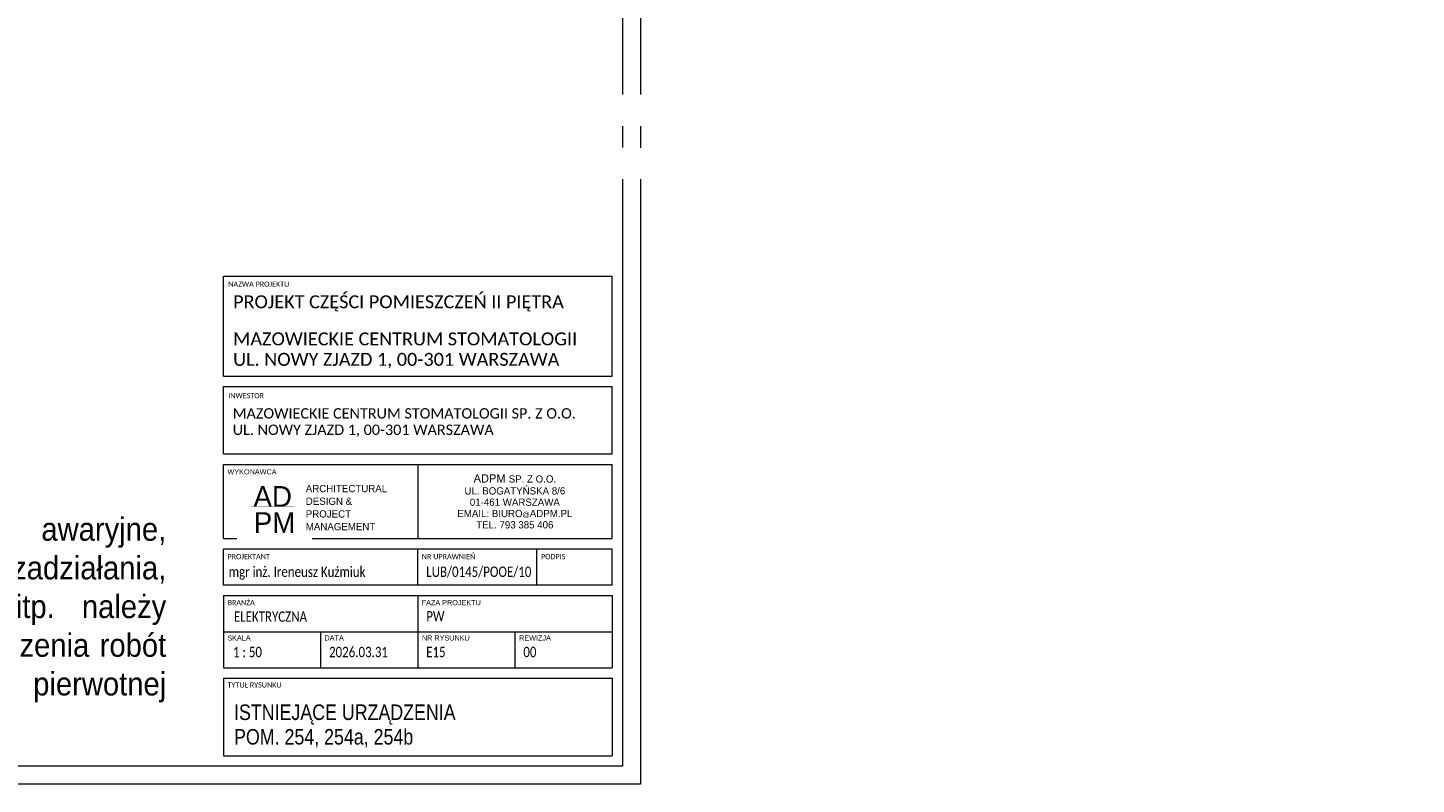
# Model space of a CAD drawing. Header units: centimetres. Extents: x 690840 to 714026, y 27673 to 40762.
# Tile 115 of 162: x 709318 to 710658, y 33277 to 34008. Entities that reach past the tile are written whole.
import ezdxf

# ---------------------------------------------------------------- set-up
doc = ezdxf.new("R2010")
doc.units = ezdxf.units.CM
doc.layers.get('0').update_dxf_attribs({"lineweight": 9})
doc.layers.add('Obrys powierzchni', color=50, linetype='Continuous', lineweight=9, plot=False)
doc.layers.add('Opis', color=102, linetype='Continuous', lineweight=9)
doc.layers.add('S3_ramka', color=7, linetype='Continuous', lineweight=5)
doc.layers.add('S3_ele.CD', color=7, linetype='Continuous', lineweight=5, true_color=0xff0f0f)
doc.layers.add('S3_ele.WZ', color=7, linetype='Continuous', lineweight=5, true_color=0xff0f0f)
doc.styles.add('Arial Narrow_4', font='ARIALN.TTF', dxfattribs={"height": 0.2})
doc.styles.add('Arial Narrow_5', font='ARIALN.TTF', dxfattribs={"height": 0.3})
doc.styles.add('Arial Narrow_7', font='ARIALN.TTF', dxfattribs={"height": 0.25})
doc.styles.add('Arial_4', font='arial.ttf', dxfattribs={"height": 0.1})
doc.styles.add('Arial_5', font='arial.ttf', dxfattribs={"height": 0.15})
doc.styles.add('ARIELCE', font='arial.ttf', dxfattribs={"width": 0.9})

# ---------------------------------------------------------------- blocks, each defined once
blk = doc.blocks.new('zw$7FBA')
at = {"lineweight": 0, "ltscale": 1.6}
blk.add_line((-197.5, 291.4), (-197.5, 219.8), dxfattribs=at)
at = {"layer": 'S3_ramka'}
for p, q in [((-385, 376.4), (-385, 473.1)), ((-385, 473.1), (-10, 473.1)), ((-10, 376.4), (-10, 473.1)), ((-385, 376.4), (-10, 376.4)), ((-385, 301.4), (-385, 366.4)), ((-385, 366.4), (-10, 366.4)), ((-10, 301.4), (-10, 366.4)), ((-385, 301.4), (-10, 301.4)), ((-385, 291.4), (-10, 291.4)), ((-385, 219.8), (-385, 291.4)), ((-10, 219.8), (-10, 291.4)), ((-385, 219.8), (-10, 219.8)), ((-385, 174.8), (-385, 209.8)), ((-385, 209.8), (-10, 209.8)), ((-197.5, 174.8), (-197.5, 209.8)), ((-82.5, 174.8), (-82.5, 209.8)), ((-10, 174.8), (-10, 209.8)), ((-10, 174.8), (-385, 174.8)), ((-385, 164.8), (-385, 94.8)), ((-385, 164.8), (-10, 164.8)), ((-197.5, 164.8), (-197.5, 94.8)), ((-10, 164.8), (-10, 94.8)), ((-385, 129.8), (-10, 129.8)), ((-385, 94.8), (-10, 94.8)), ((-385, 84.8), (-385, 10)), ((-385, 84.8), (-10, 84.8)), ((-10, 84.8), (-10, 10)), ((-385, 10), (-10, 10))]:
    blk.add_line(p, q, dxfattribs=at)
for s, insert, char_height, width, attachment_point, line_spacing_factor, style in [('{\\A1;\\fCalibri Light|b0|i0|c238|p34;\\C7;MAZOWIECKIE CENTRUM STOMATOLOGII\\PUL. NOWY ZJAZD 1, 00-301 WARSZAWA}', (-375.7, 418.8), 12.5, 331.75, 1, 0.949189, 'Arial Narrow_7'), ('{\\A1;\\fCalibri Light|b0|i0|c238|p34;\\C7;MAZOWIECKIE CENTRUM STOMATOLOGII SP. Z O.O.\\PUL. NOWY ZJAZD 1, 00-301 WARSZAWA}', (-376.1, 345.6), 10, 380.079, 1, 0.949189, 'Arial Narrow_4'), ('\\pxqc,t7.937503,15.874997,23.8125,31.750003,39.687497,47.625,55.562504,63.499997,71.4375,79.375003,87.312497,95.25,103.187503,111.124997,119.0625,127.000003,134.937497,142.875,150.812503,158.749997,166.6875,174.625003,182.562497,190.5,198.437503,206.374997,214.3125,222.250004,230.187497,238.125,246.062503,253.999997;{\\fTw Cen MT|b0|i0|c238|p34;ADPM \\H0.875x;SP. Z O.O.\\PUL. BOGATYŃSKA 8/6 \\P01-461 WARSZAWA\\PEMAIL: BIURO\\H0.714286x;@\\H1.4x;ADPM.PL\\PTEL. 793 385 406}', (-103.8, 255.6), 8, 187.5, 5, 0.936439, 'Arial_5'), ('\\pxsm1.05,qc;{\\fTw Cen MT|b0|i0|c238|p34;AD}', (-337.5, 260.4), 20, 52.507, 5, 0.936439, 'Arial_5')]:
    blk.add_mtext(s, dxfattribs=dict(at, insert=insert, char_height=char_height, width=width, attachment_point=attachment_point, line_spacing_factor=line_spacing_factor, style=style))
at = {"layer": 'S3_ramka', "char_height": 5, "attachment_point": 1, "style": 'Arial_4', "bg_fill": 3, "box_fill_scale": 1.25, "bg_fill_color": 256, "bg_fill_true_color": 13158600, "bg_fill_transparency": 0}
for s, insert, width, line_spacing_factor in [('\\pxt12.7,25.4,38.1,50.8,63.5,76.2,88.9,101.6,114.3,127,139.7,152.4,165.1,177.8,190.5,203.2,215.9,228.6,241.3,254,266.7,279.4,292.1,304.8,317.5,330.2,342.9,355.6,368.3,381,393.7,406.4;{\\fCalibri|b0|i0|c238|p34;NAZWA PROJEKTU}', (-380.4, 467.9), 95.6, 0.936439), ('\\pxt12.7,25.4,38.1,50.8,63.5,76.2,88.9,101.6,114.3,127,139.7,152.4,165.1,177.8,190.5,203.2,215.9,228.6,241.3,254,266.7,279.4,292.1,304.8,317.5,330.2,342.9,355.6,368.3,381,393.7,406.4;{\\fCalibri|b0|i0|c238|p34;INWESTOR }', (-380.4, 360.2), 98.25, 0.936439), ('{\\fCalibri|b0|i0|c238|p34;}WYKONAWCA', (-381.1, 286.7), 98.25, 0.936439), ('\\pxt12.7,25.4,38.1,50.8,63.5,76.2,88.9,101.6,114.3,127,139.7,152.4,165.1,177.8,190.5,203.2,215.9,228.6,241.3,254,266.7,279.4,292.1,304.8,317.5,330.2,342.9,355.6,368.3,381,393.7,406.4;{\\fCalibri|b0|i0|c238|p34;PROJEKTANT}', (-381.1, 204.8), 94.25, 0.936439), ('\\pxt12.7,25.4,38.1,50.8,63.5,76.2,88.9,101.6,114.3,127,139.7,152.4,165.1,177.8,190.5,203.2,215.9,228.6,241.3,254,266.7,279.4,292.1,304.8,317.5,330.2,342.9,355.6,368.3,381,393.7,406.4;{\\fCalibri|b0|i0|c238|p34;NR UPRAWNIEŃ}', (-193.6, 204.8), 94.25, 0.936439), ('\\pxt12.7,25.4,38.1,50.8,63.5,76.2,88.9,101.6,114.3,127,139.7,152.4,165.1,177.8,190.5,203.2,215.9,228.6,241.3,254,266.7,279.4,292.1,304.8,317.5,330.2,342.9,355.6,368.3,381,393.7,406.4;{\\fCalibri|b0|i0|c238|p34;PODPIS}', (-78.6, 204.8), 55.45, 0.936439), ('\\pxt1.25,2.5,3.75,5,6.25,7.5,8.75,10,11.25,12.5,13.75,15,16.25,17.5,18.75,20,21.25,22.5,23.75,25,26.25,27.5,28.75,30,31.25,32.5,33.75,35,36.25,37.5,38.75,40;{\\fCalibri|b0|i0|c238|p34;BRANŻA}', (-381, 160.4), 94.25, 0.949189), ('\\pxt1.25,2.5,3.75,5,6.25,7.5,8.75,10,11.25,12.5,13.75,15,16.25,17.5,18.75,20,21.25,22.5,23.75,25,26.25,27.5,28.75,30,31.25,32.5,33.75,35,36.25,37.5,38.75,40;{FAZA PROJEKTU}', (-193.7, 160.4), 94.25, 0.949189), ('\\pxt1.25,2.5,3.75,5,6.25,7.5,8.75,10,11.25,12.5,13.75,15,16.25,17.5,18.75,20,21.25,22.5,23.75,25,26.25,27.5,28.75,30,31.25,32.5,33.75,35,36.25,37.5,38.75,40;{SKALA}', (-381.3, 126.3), 94.25, 0.949189), ('\\pxt1.25,2.5,3.75,5,6.25,7.5,8.75,10,11.25,12.5,13.75,15,16.25,17.5,18.75,20,21.25,22.5,23.75,25,26.25,27.5,28.75,30,31.25,32.5,33.75,35,36.25,37.5,38.75,40;NR RYSUNKU', (-193.5, 126.3), 94.25, 0.949189), ('\\pxt1.25,2.5,3.75,5,6.25,7.5,8.75,10,11.25,12.5,13.75,15,16.25,17.5,18.75,20,21.25,22.5,23.75,25,26.25,27.5,28.75,30,31.25,32.5,33.75,35,36.25,37.5,38.75,40;{\\fCalibri|b0|i0|c238|p34;TYTUŁ RYSUNKU }', (-381.1, 80.9), 94.25, 0.949189)]:
    blk.add_mtext(s, dxfattribs=dict(at, insert=insert, width=width, line_spacing_factor=line_spacing_factor))
at = {"layer": 'S3_ramka', "insert": (-335.7, 235.2), "char_height": 20, "width": 52.507, "attachment_point": 5, "line_spacing_factor": 0.936439, "style": 'Arial_5', "bg_fill": 2}
blk.add_mtext('{\\fTw Cen MT|b0|i0|c238|p34;PM}', dxfattribs=at)
at = {"lineweight": 0, "ltscale": 1.6, "const_width": 0.2}
blk.add_lwpolyline([(-358, 251.1), (-316.7, 251.1)], dxfattribs=at)
at = {"layer": 'S3_ramka'}
for p, q in [((-291.3, 129.8), (-291.3, 94.3)), ((-103.8, 129.8), (-103.8, 94.8))]:
    blk.add_line(p, q, dxfattribs=at)
for s, insert, char_height, width, attachment_point, line_spacing_factor, style in [('\\pxql;{\\fCalibri Light|b0|i0|c238|p34;PROJEKT CZĘŚCI POMIESZCZEŃ II PIĘTRA}', (-375.7, 454.6), 12.5, 352.9, 1, 0.949189, 'Arial Narrow_7'), ('\\pxsm1.05,ql;{\\fTw Cen MT|b0|i0|c238|p34;ARCHITECTURAL\\PDESIGN &\\PPROJECT\\PMANAGEMENT}', (-233.6, 249.6), 7, 143.965, 5, 0.936439, 'Arial_5'), ('\\pxql;{\\A1;\\fCalibri Light|b0|i0|c238|p34;\\W0.8;\\C7;\\A0;\\C256;mgr inż. Ireneusz Kuźmiuk}', (-379.9, 192.7), 10, 199.383, 1, 0.949189, 'Arial Narrow_4'), ('\\pxql;{\\A1;\\fCalibri Light|b0|i0|c238|p34;\\W0.8;\\C7;\\A0;LUB/0145/POOE/10}', (-189.3, 192.7), 10, 123.723, 1, 0.949189, 'Arial Narrow_4'), ('\\pxt6.35,12.7,19.05,25.4,31.75,38.1,44.45,50.8,57.15,63.5,69.85,76.2,82.55,88.9,95.25,101.6,107.95,114.3,120.65,127,133.35,139.7,146.05,152.4,158.75,165.1,171.45,177.8,184.15,190.5,196.85,203.2;{\\fCalibri|b0|i0|c238|p34;\\W0.8;ELEKTRYCZNA}', (-374.9, 149.4), 10, 141.9, 1, 0.949189, 'Arial Narrow_4')]:
    blk.add_mtext(s, dxfattribs=dict(at, insert=insert, char_height=char_height, width=width, attachment_point=attachment_point, line_spacing_factor=line_spacing_factor, style=style))
at = {"layer": 'S3_ramka', "char_height": 5, "attachment_point": 1, "line_spacing_factor": 0.949189, "style": 'Arial_4', "bg_fill": 3, "box_fill_scale": 1.25, "bg_fill_color": 256, "bg_fill_true_color": 13158600, "bg_fill_transparency": 0}
for s, insert, width in [('\\pxt1.25,2.5,3.75,5,6.25,7.5,8.75,10,11.25,12.5,13.75,15,16.25,17.5,18.75,20,21.25,22.5,23.75,25,26.25,27.5,28.75,30,31.25,32.5,33.75,35,36.25,37.5,38.75,40;DATA', (-287.5, 126.3), 56.775), ('\\pxt1.25,2.5,3.75,5,6.25,7.5,8.75,10,11.25,12.5,13.75,15,16.25,17.5,18.75,20,21.25,22.5,23.75,25,26.25,27.5,28.75,30,31.25,32.5,33.75,35,36.25,37.5,38.75,40;REWIZJA', (-99.7, 126.3), 64.44)]:
    blk.add_mtext(s, dxfattribs=dict(at, insert=insert, width=width))

msp = doc.modelspace()

# ---------------------------------------------------------------- linework, layer by layer
at = {"layer": 'Obrys powierzchni', "ltscale": 1.6}
for points in [[(707809.6, 34762.3), (709909.6, 34762.3), (709909.6, 33277.3), (707809.6, 33277.3)], [(707827.1, 34744.8), (709892.1, 34744.8), (709892.1, 33294.8), (707827.1, 33294.8)]]:
    msp.add_lwpolyline(points, close=True, dxfattribs=at)

# ---------------------------------------------------------------- texts
at = {"layer": 'Opis', "color": 7, "insert": (708729.3, 33572.4), "char_height": 22.4, "width": 720.424, "attachment_point": 1, "rotation": 359.981, "style": 'ARIELCE'}
msp.add_mtext('{\\fArial|b0|i0|c238|p34;Uwaga:\\P\\pxqj;Wszysktie istniejące oprawy ewakuacyjne, awaryjne, czujki ruchu oraz czujki dymu, wskaźniki zadziałania, sygnalizatory optyczne oraz akustyczne itp. należy zdemontować i zabezpieczyć na czas prowadzenia robót oraz przywrócić po zakończeniu prac w pierwotnej lokalizacji.}', dxfattribs=at)
at = {"layer": 'S3_ramka', "lineweight": 0, "insert": (709517.3, 33333.6), "char_height": 15, "width": 343.65, "attachment_point": 4, "line_spacing_factor": 0.949189, "style": 'Arial Narrow_5'}
msp.add_mtext('\\pxt4.23333,8.46667,12.7,16.93333,21.16667,25.4,29.63333,33.86667,38.1,42.33333,46.56667,50.8,55.03333,59.26667,63.5,67.73333,71.96667,76.2,80.43333,84.66667,88.9,93.13333,97.36667,101.6,105.83333,110.06667,114.3,118.53333,122.76667,127,131.23333,135.46667;ISTNIEJĄCE URZĄDZENIA\\PPOM. {\\fArial Narrow|b0|i0|c1|p34;2\\fArial Narrow|b0|i0|c238|p34;54\\fArial Narrow|b0|i0|c1|p34;, 2\\fArial Narrow|b0|i0|c238|p34;54a\\fArial Narrow|b0|i0|c1|p34;, 2\\fArial Narrow|b0|i0|c238|p34;54b}', dxfattribs=at)

# ---------------------------------------------------------------- next in the draw order: texts
at = {"layer": 'S3_ele.CD', "insert": (708664.8, 33935.9), "char_height": 15, "width": 2038.258, "attachment_point": 1, "rotation": 359.981, "style": 'ARIELCE', "bg_fill": 2}
msp.add_mtext('{\\fArial|b0|i0|c238|p34;CD}', dxfattribs=at)
at = {"layer": 'S3_ele.WZ', "insert": (708694.5, 33884.7), "char_height": 15, "width": 2038.258, "attachment_point": 1, "rotation": 359.981, "style": 'ARIELCE', "bg_fill": 2}
msp.add_mtext('{\\fArial|b0|i0|c238|p34;WZ}', dxfattribs=at)
at = {"layer": 'S3_ramka', "lineweight": 0, "char_height": 10, "line_spacing_factor": 0.949189, "style": 'Arial Narrow_4', "bg_fill": 2}
for s, insert, width, attachment_point in [('\\pxt6.35,12.7,19.05,25.4,31.75,38.1,44.45,50.8,57.15,63.5,69.85,76.2,82.55,88.9,95.25,101.6,107.95,114.3,120.65,127,133.35,139.7,146.05,152.4,158.75,165.1,171.45,177.8,184.15,190.5,196.85,203.2;{\\fCalibri|b0|i0|c238|p34;\\W0.8;PW}', (709702.8, 33444.5), 141.9, 1), ('\\pxql,t6.35,12.7,19.05,25.4,31.75,38.1,44.45,50.8,57.15,63.5,69.85,76.2,82.55,88.9,95.25,101.6,107.95,114.3,120.65,127,133.35,139.7,146.05,152.4,158.75,165.1,171.45,177.8,184.15,190.5,196.85,203.2;{\\fCalibri|b0|i0|c238|p34;\\W0.8; 1 : 50}', (709558.8, 33410), 90.65, 2)]:
    msp.add_mtext(s, dxfattribs=dict(at, insert=insert, width=width, attachment_point=attachment_point))

# ---------------------------------------------------------------- next in the draw order: texts
at = {"layer": 'S3_ramka', "lineweight": 0, "insert": (709654.3, 33410), "char_height": 10, "width": 90.65, "attachment_point": 2, "line_spacing_factor": 0.949189, "style": 'Arial Narrow_4'}
msp.add_mtext('\\pxql,t6.35,12.7,19.05,25.4,31.75,38.1,44.45,50.8,57.15,63.5,69.85,76.2,82.55,88.9,95.25,101.6,107.95,114.3,120.65,127,133.35,139.7,146.05,152.4,158.75,165.1,171.45,177.8,184.15,190.5,196.85,203.2;{\\fCalibri|b0|i0|c238|p34;\\W0.8;2026.03.31}', dxfattribs=at)

# ---------------------------------------------------------------- next in the draw order: block references
at = {"lineweight": 0, "ltscale": 1.6}
msp.add_blockref('zw$7FBA', (709892.1, 33294.8), dxfattribs=at)

# ---------------------------------------------------------------- next in the draw order: texts
at = {"layer": 'S3_ramka', "lineweight": 0, "char_height": 10, "width": 90.65, "attachment_point": 2, "line_spacing_factor": 0.949189, "style": 'Arial Narrow_4'}
for s, insert in [('\\pxql,t6.35,12.7,19.05,25.4,31.75,38.1,44.45,50.8,57.15,63.5,69.85,76.2,82.55,88.9,95.25,101.6,107.95,114.3,120.65,127,133.35,139.7,146.05,152.4,158.75,165.1,171.45,177.8,184.15,190.5,196.85,203.2;{\\fCalibri|b0|i0|c238|p34;\\W0.8;E15}', (709748, 33410)), ('\\pxql,t6.35,12.7,19.05,25.4,31.75,38.1,44.45,50.8,57.15,63.5,69.85,76.2,82.55,88.9,95.25,101.6,107.95,114.3,120.65,127,133.35,139.7,146.05,152.4,158.75,165.1,171.45,177.8,184.15,190.5,196.85,203.2;{\\fCalibri|b0|i0|c238|p34;\\W0.8;00}', (709841.8, 33410))]:
    msp.add_mtext(s, dxfattribs=dict(at, insert=insert))

doc.saveas('drawing.dxf')
